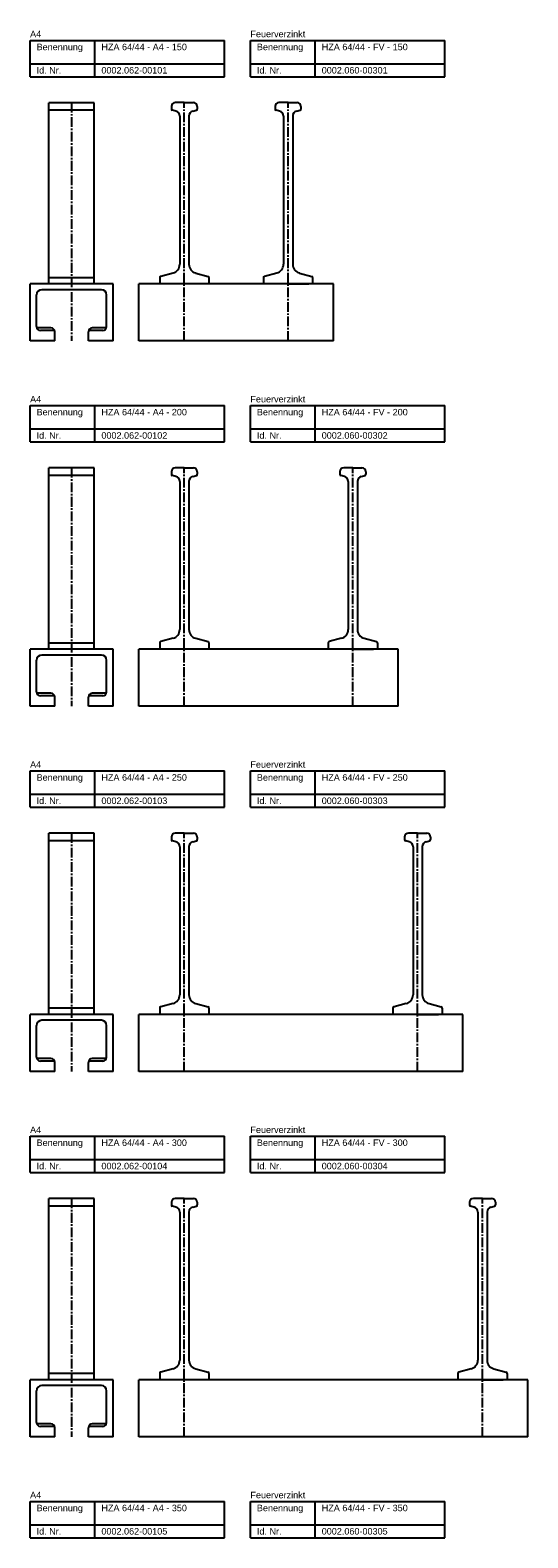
# Model space of a CAD drawing. Header units: millimetres. Extents: x -218 to 5936, y 987 to 3483.
# Tile 4 of 6: x -218 to 166, y 2319 to 3483. Entities that reach past the tile are written whole.
import ezdxf

# ---------------------------------------------------------------- set-up
doc = ezdxf.new("R2010")
doc.units = ezdxf.units.MM
doc.header["$LTSCALE"] = 10
doc.linetypes.add('MITTE2', pattern=[1.125, 0.75, -0.125, 0.125, -0.125])
doc.layers.add('HALFEN', color=2, linetype='CONTINUOUS')
doc.styles.add('ARIAL50', font='arial.ttf', dxfattribs={"height": 5})

msp = doc.modelspace()

# ---------------------------------------------------------------- linework, layer by layer
at = {"layer": 'HALFEN'}
for p, q in [((-217.8, 3475.2), (-67.8, 3475.2)), ((-217.8, 3447.2), (-217.8, 3475.2)), ((-167.8, 3447.2), (-167.8, 3475.2)), ((-67.8, 3447.2), (-67.8, 3475.2)), ((-47.8, 3475.2), (102.2, 3475.2)), ((-47.8, 3447.2), (-47.8, 3475.2)), ((2.2, 3447.2), (2.2, 3475.2)), ((102.2, 3447.2), (102.2, 3475.2)), ((-217.8, 3457.2), (-67.8, 3457.2)), ((-47.8, 3457.2), (102.2, 3457.2)), ((-217.8, 3447.2), (-67.8, 3447.2)), ((-47.8, 3447.2), (102.2, 3447.2)), ((-203.3, 3287.3), (-203.3, 3427.2)), ((-168.3, 3427.2), (-203.3, 3427.2)), ((-168.3, 3287.3), (-168.3, 3427.2)), ((-108.8, 3424.3), (-108.8, 3422.3)), ((-98.8, 3427.3), (-105.8, 3427.3)), ((-98.8, 3427.3), (-91.8, 3427.3)), ((-88.8, 3424.3), (-88.8, 3422.3)), ((-28.8, 3424.3), (-28.8, 3422.3)), ((-18.8, 3427.3), (-25.8, 3427.3)), ((-18.8, 3427.3), (-11.8, 3427.3)), ((-8.8, 3424.3), (-8.8, 3422.3)), ((-168.3, 3421.3), (-203.3, 3421.3)), ((-105.3, 3420.6), (-108, 3421.4)), ((-102.3, 3416.8), (-102.3, 3302.5)), ((-95.2, 3416.8), (-95.2, 3302.5)), ((-92.2, 3420.6), (-89.5, 3421.4)), ((-25.3, 3420.6), (-28, 3421.4)), ((-22.3, 3416.8), (-22.3, 3302.5)), ((-15.2, 3416.8), (-15.2, 3302.5)), ((-12.2, 3420.6), (-9.5, 3421.4)), ((-107.5, 3295.7), (-117, 3293.1)), ((-90, 3295.7), (-80.5, 3293.1)), ((-27.5, 3295.7), (-37, 3293.1)), ((-10, 3295.7), (-0.5, 3293.1)), ((-153.8, 3287.3), (-217.8, 3287.3)), ((-217.8, 3243.3), (-217.8, 3287.3)), ((-162.8, 3282.8), (-208.8, 3282.8)), ((-203.3, 3292.3), (-168.3, 3292.3)), ((-153.8, 3243.3), (-153.8, 3287.3)), ((16.2, 3287.3), (-133.8, 3287.3)), ((-133.8, 3243.3), (-133.8, 3287.3)), ((-117.8, 3292.2), (-117.8, 3287.3)), ((-79.8, 3292.2), (-79.8, 3287.3)), ((-37.8, 3292.2), (-37.8, 3287.3)), ((-18.8, 3287.3), (-34.8, 3287.3)), ((-18.8, 3287.3), (-2.8, 3287.3)), ((0.2, 3292.2), (0.2, 3287.3)), ((16.2, 3243.3), (16.2, 3287.3)), ((-212.8, 3254.3), (-212.8, 3278.8)), ((-158.8, 3254.3), (-158.8, 3278.8)), ((-201.8, 3253.3), (-212.6, 3253.3)), ((-198.9, 3251.3), (-209.8, 3251.3)), ((-198.8, 3243.3), (-198.8, 3250.3)), ((-172.8, 3243.3), (-172.8, 3250.3)), ((-161.8, 3251.3), (-172.6, 3251.3)), ((-158.9, 3253.3), (-169.8, 3253.3)), ((-198.8, 3243.3), (-217.8, 3243.3)), ((-153.8, 3243.3), (-172.8, 3243.3)), ((16.2, 3243.3), (-133.8, 3243.3)), ((-217.8, 3193.3), (-67.8, 3193.3)), ((-217.8, 3165.3), (-217.8, 3193.3)), ((-167.8, 3165.3), (-167.8, 3193.3)), ((-67.8, 3165.3), (-67.8, 3193.3)), ((-47.8, 3193.3), (102.2, 3193.3)), ((-47.8, 3165.3), (-47.8, 3193.3)), ((2.2, 3165.3), (2.2, 3193.3)), ((102.2, 3165.3), (102.2, 3193.3)), ((-217.8, 3175.3), (-67.8, 3175.3)), ((-47.8, 3175.3), (102.2, 3175.3)), ((-217.8, 3165.3), (-67.8, 3165.3)), ((-47.8, 3165.3), (102.2, 3165.3)), ((-203.3, 3005.3), (-203.3, 3145.3)), ((-168.3, 3145.3), (-203.3, 3145.3)), ((-168.3, 3005.3), (-168.3, 3145.3)), ((-98.8, 3145.3), (-105.8, 3145.3)), ((-98.8, 3145.3), (-91.8, 3145.3)), ((31.2, 3145.3), (24.2, 3145.3)), ((31.2, 3145.3), (38.2, 3145.3)), ((-168.3, 3139.3), (-203.3, 3139.3)), ((-108.8, 3142.3), (-108.8, 3140.3)), ((-105.3, 3138.6), (-108, 3139.4)), ((-102.3, 3134.8), (-102.3, 3020.5)), ((-95.2, 3134.8), (-95.2, 3020.5)), ((-92.2, 3138.6), (-89.5, 3139.4)), ((-88.8, 3142.3), (-88.8, 3140.3)), ((21.2, 3142.3), (21.2, 3140.3)), ((24.7, 3138.6), (22, 3139.4)), ((27.7, 3134.8), (27.7, 3020.5)), ((34.8, 3134.8), (34.8, 3020.5)), ((37.8, 3138.6), (40.5, 3139.4)), ((41.2, 3142.3), (41.2, 3140.3)), ((-153.8, 3005.3), (-217.8, 3005.3)), ((-217.8, 2961.3), (-217.8, 3005.3)), ((-203.3, 3010.3), (-168.3, 3010.3)), ((-153.8, 2961.3), (-153.8, 3005.3)), ((66.2, 3005.3), (-133.8, 3005.3)), ((-133.8, 2961.3), (-133.8, 3005.3)), ((-117.8, 3010.2), (-117.8, 3005.3)), ((-107.5, 3013.7), (-117, 3011.2)), ((-90, 3013.7), (-80.5, 3011.2)), ((-79.8, 3010.2), (-79.8, 3005.3)), ((12.2, 3010.2), (12.2, 3005.3)), ((22.5, 3013.7), (13, 3011.2)), ((31.2, 3005.3), (15.2, 3005.3)), ((31.2, 3005.3), (47.2, 3005.3)), ((40, 3013.7), (49.5, 3011.2)), ((50.2, 3010.2), (50.2, 3005.3)), ((66.2, 2961.3), (66.2, 3005.3)), ((-212.8, 2972.3), (-212.8, 2996.8)), ((-162.8, 3000.8), (-208.8, 3000.8)), ((-158.8, 2972.3), (-158.8, 2996.8)), ((-201.8, 2971.3), (-212.6, 2971.3)), ((-198.9, 2969.3), (-209.8, 2969.3)), ((-198.8, 2961.3), (-198.8, 2968.3)), ((-172.8, 2961.3), (-172.8, 2968.3)), ((-161.8, 2969.3), (-172.6, 2969.3)), ((-158.9, 2971.3), (-169.8, 2971.3)), ((-198.8, 2961.3), (-217.8, 2961.3)), ((-153.8, 2961.3), (-172.8, 2961.3)), ((66.2, 2961.3), (-133.8, 2961.3)), ((-217.8, 2911.3), (-67.8, 2911.3)), ((-217.8, 2883.3), (-217.8, 2911.3)), ((-167.8, 2883.3), (-167.8, 2911.3)), ((-67.8, 2883.3), (-67.8, 2911.3)), ((-47.8, 2911.3), (102.2, 2911.3)), ((-47.8, 2883.3), (-47.8, 2911.3)), ((2.2, 2883.3), (2.2, 2911.3)), ((102.2, 2883.3), (102.2, 2911.3)), ((-217.8, 2893.3), (-67.8, 2893.3)), ((-47.8, 2893.3), (102.2, 2893.3)), ((-217.8, 2883.3), (-67.8, 2883.3)), ((-47.8, 2883.3), (102.2, 2883.3)), ((-203.3, 2723.3), (-203.3, 2863.3)), ((-168.3, 2863.3), (-203.3, 2863.3)), ((-168.3, 2857.3), (-203.3, 2857.3)), ((-168.3, 2723.3), (-168.3, 2863.3)), ((-108.8, 2860.3), (-108.8, 2858.3)), ((-105.3, 2856.6), (-108, 2857.4)), ((-98.8, 2863.3), (-105.8, 2863.3)), ((-102.3, 2852.8), (-102.3, 2738.5)), ((-98.8, 2863.3), (-91.8, 2863.3)), ((-95.2, 2852.8), (-95.2, 2738.5)), ((-92.2, 2856.6), (-89.5, 2857.4)), ((-88.8, 2860.3), (-88.8, 2858.3)), ((71.2, 2860.3), (71.2, 2858.3)), ((74.7, 2856.6), (72, 2857.4)), ((81.2, 2863.3), (74.2, 2863.3)), ((77.7, 2852.8), (77.7, 2738.5)), ((81.2, 2863.3), (88.2, 2863.3)), ((84.8, 2852.8), (84.8, 2738.5)), ((87.8, 2856.6), (90.5, 2857.4)), ((91.2, 2860.3), (91.2, 2858.3)), ((-203.3, 2728.3), (-168.3, 2728.3)), ((-117.8, 2728.2), (-117.8, 2723.3)), ((-107.5, 2731.7), (-117, 2729.2)), ((-90, 2731.7), (-80.5, 2729.2)), ((-79.8, 2728.2), (-79.8, 2723.3)), ((62.2, 2728.2), (62.2, 2723.3)), ((72.5, 2731.7), (63, 2729.2)), ((90, 2731.7), (99.5, 2729.2)), ((100.2, 2728.2), (100.2, 2723.3)), ((-153.8, 2723.3), (-217.8, 2723.3)), ((-217.8, 2679.3), (-217.8, 2723.3)), ((-212.8, 2690.3), (-212.8, 2714.8)), ((-162.8, 2718.8), (-208.8, 2718.8)), ((-158.8, 2690.3), (-158.8, 2714.8)), ((-153.8, 2679.3), (-153.8, 2723.3)), ((116.2, 2723.3), (-133.8, 2723.3)), ((-133.8, 2679.3), (-133.8, 2723.3)), ((81.2, 2723.3), (65.2, 2723.3)), ((81.2, 2723.3), (97.2, 2723.3)), ((116.2, 2679.3), (116.2, 2723.3)), ((-201.8, 2689.3), (-212.6, 2689.3)), ((-158.9, 2689.3), (-169.8, 2689.3)), ((-198.8, 2679.3), (-217.8, 2679.3)), ((-198.9, 2687.3), (-209.8, 2687.3)), ((-198.8, 2679.3), (-198.8, 2686.3)), ((-172.8, 2679.3), (-172.8, 2686.3)), ((-153.8, 2679.3), (-172.8, 2679.3)), ((-161.8, 2687.3), (-172.6, 2687.3)), ((116.2, 2679.3), (-133.8, 2679.3)), ((-217.8, 2629.3), (-67.8, 2629.3)), ((-217.8, 2601.3), (-217.8, 2629.3)), ((-167.8, 2601.3), (-167.8, 2629.3)), ((-67.8, 2601.3), (-67.8, 2629.3)), ((-47.8, 2629.3), (102.2, 2629.3)), ((-47.8, 2601.3), (-47.8, 2629.3)), ((2.2, 2601.3), (2.2, 2629.3)), ((102.2, 2601.3), (102.2, 2629.3)), ((-217.8, 2611.3), (-67.8, 2611.3)), ((-47.8, 2611.3), (102.2, 2611.3)), ((-217.8, 2601.3), (-67.8, 2601.3)), ((-47.8, 2601.3), (102.2, 2601.3)), ((-203.3, 2441.3), (-203.3, 2581.3)), ((-168.3, 2581.3), (-203.3, 2581.3)), ((-168.3, 2575.3), (-203.3, 2575.3)), ((-168.3, 2441.3), (-168.3, 2581.3)), ((-108.8, 2578.3), (-108.8, 2576.3)), ((-105.3, 2574.6), (-108, 2575.4)), ((-98.8, 2581.3), (-105.8, 2581.3)), ((-98.8, 2581.3), (-91.8, 2581.3)), ((-92.2, 2574.6), (-89.5, 2575.4)), ((-88.8, 2578.3), (-88.8, 2576.3)), ((121.2, 2578.3), (121.2, 2576.3)), ((124.7, 2574.6), (122, 2575.4)), ((131.2, 2581.3), (124.2, 2581.3)), ((131.2, 2581.3), (138.2, 2581.3)), ((137.8, 2574.6), (140.5, 2575.4)), ((141.2, 2578.3), (141.2, 2576.3)), ((-102.3, 2570.8), (-102.3, 2456.5)), ((-95.2, 2570.8), (-95.2, 2456.5)), ((127.7, 2570.8), (127.7, 2456.5)), ((134.8, 2570.8), (134.8, 2456.5)), ((-203.3, 2446.3), (-168.3, 2446.3)), ((-117.8, 2446.2), (-117.8, 2441.3)), ((-107.5, 2449.7), (-117, 2447.2)), ((-90, 2449.7), (-80.5, 2447.2)), ((-79.8, 2446.2), (-79.8, 2441.3)), ((112.2, 2446.2), (112.2, 2441.3)), ((122.5, 2449.7), (113, 2447.2)), ((140, 2449.7), (149.5, 2447.2)), ((150.2, 2446.2), (150.2, 2441.3)), ((-153.8, 2441.3), (-217.8, 2441.3)), ((-217.8, 2397.3), (-217.8, 2441.3)), ((-212.8, 2408.3), (-212.8, 2432.8)), ((-162.8, 2436.8), (-208.8, 2436.8)), ((-158.8, 2408.3), (-158.8, 2432.8)), ((-153.8, 2397.3), (-153.8, 2441.3)), ((166.2, 2441.3), (-133.8, 2441.3)), ((-133.8, 2397.3), (-133.8, 2441.3)), ((131.2, 2441.3), (115.2, 2441.3)), ((131.2, 2441.3), (147.2, 2441.3)), ((166.2, 2397.3), (166.2, 2441.3)), ((-201.8, 2407.3), (-212.6, 2407.3)), ((-198.9, 2405.3), (-209.8, 2405.3)), ((-198.8, 2397.3), (-198.8, 2404.3)), ((-172.8, 2397.3), (-172.8, 2404.3)), ((-161.8, 2405.3), (-172.6, 2405.3)), ((-158.9, 2407.3), (-169.8, 2407.3)), ((-198.8, 2397.3), (-217.8, 2397.3)), ((-153.8, 2397.3), (-172.8, 2397.3)), ((166.2, 2397.3), (-133.8, 2397.3)), ((-217.8, 2347.3), (-67.8, 2347.3)), ((-217.8, 2319.3), (-217.8, 2347.3)), ((-167.8, 2319.3), (-167.8, 2347.3)), ((-67.8, 2319.3), (-67.8, 2347.3)), ((-47.8, 2347.3), (102.2, 2347.3)), ((-47.8, 2319.3), (-47.8, 2347.3)), ((2.2, 2319.3), (2.2, 2347.3)), ((102.2, 2319.3), (102.2, 2347.3)), ((-217.8, 2329.3), (-67.8, 2329.3)), ((-47.8, 2329.3), (102.2, 2329.3)), ((-217.8, 2319.3), (-67.8, 2319.3)), ((-47.8, 2319.3), (102.2, 2319.3))]:
    msp.add_line(p, q, dxfattribs=at)
at = {"layer": 'HALFEN', "color": 1, "linetype": 'MITTE2'}
for p, q in [((-185.8, 3427.2), (-185.8, 3243.3)), ((-98.8, 3243.3), (-98.8, 3427.3)), ((-18.8, 3243.3), (-18.8, 3427.3)), ((-185.8, 3145.3), (-185.8, 2961.3)), ((-98.8, 2961.3), (-98.8, 3145.3)), ((31.2, 2961.3), (31.2, 3145.3)), ((-185.8, 2863.3), (-185.8, 2679.3)), ((-98.8, 2679.3), (-98.8, 2863.3)), ((81.2, 2679.3), (81.2, 2863.3)), ((-185.8, 2581.3), (-185.8, 2397.3)), ((-98.8, 2397.3), (-98.8, 2581.3)), ((131.2, 2397.3), (131.2, 2581.3))]:
    msp.add_line(p, q, dxfattribs=at)
at = {"layer": 'HALFEN'}
for centre, radius, start, end in [((-105.8, 3424.3), 3, 90, 180), ((-107.8, 3422.3), 1, 180, 255), ((-91.8, 3424.3), 3, 0, 90), ((-89.8, 3422.3), 1, 285, 0), ((-25.8, 3424.3), 3, 90, 180), ((-27.8, 3422.3), 1, 180, 255), ((-11.8, 3424.3), 3, 0, 90), ((-9.8, 3422.3), 1, 285, 0), ((-106.3, 3416.8), 4, 0, 75), ((-91.2, 3416.8), 4, 105, 180), ((-26.3, 3416.8), 4, 0, 75), ((-11.2, 3416.8), 4, 105, 180), ((-109.3, 3302.5), 7, 285, 0), ((-88.2, 3302.5), 7, 180, 255), ((-29.3, 3302.5), 7, 285, 0), ((-8.2, 3302.5), 7, 180, 255), ((-208.8, 3278.8), 4, 90, 180), ((-162.8, 3278.8), 4, 0, 90), ((-116.8, 3292.2), 1, 105, 180), ((-80.8, 3292.2), 1, 0, 75), ((-36.8, 3292.2), 1, 105, 180), ((-0.8, 3292.2), 1, 0, 75), ((-209.8, 3254.3), 3, 180, 270), ((-201.8, 3250.3), 3, 0, 90), ((-169.8, 3250.3), 3, 90, 180), ((-161.8, 3254.3), 3, 270, 0), ((-105.8, 3142.3), 3, 90, 180), ((-91.8, 3142.3), 3, 0, 90), ((24.2, 3142.3), 3, 90, 180), ((38.2, 3142.3), 3, 0, 90), ((-107.8, 3140.3), 1, 180, 255), ((-106.3, 3134.8), 4, 0, 75), ((-91.2, 3134.8), 4, 105, 180), ((-89.8, 3140.3), 1, 285, 0), ((22.2, 3140.3), 1, 180, 255), ((23.7, 3134.8), 4, 0, 75), ((38.8, 3134.8), 4, 105, 180), ((40.2, 3140.3), 1, 285, 0), ((-109.3, 3020.5), 7, 285, 0), ((-88.2, 3020.5), 7, 180, 255), ((20.7, 3020.5), 7, 285, 0), ((41.8, 3020.5), 7, 180, 255), ((-116.8, 3010.2), 1, 105, 180), ((-80.8, 3010.2), 1, 0, 75), ((13.2, 3010.2), 1, 105, 180), ((49.2, 3010.2), 1, 0, 75), ((-208.8, 2996.8), 4, 90, 180), ((-162.8, 2996.8), 4, 0, 90), ((-209.8, 2972.3), 3, 180, 270), ((-201.8, 2968.3), 3, 0, 90), ((-169.8, 2968.3), 3, 90, 180), ((-161.8, 2972.3), 3, 270, 0), ((-105.8, 2860.3), 3, 90, 180), ((-107.8, 2858.3), 1, 180, 255), ((-106.3, 2852.8), 4, 0, 75), ((-91.2, 2852.8), 4, 105, 180), ((-91.8, 2860.3), 3, 0, 90), ((-89.8, 2858.3), 1, 285, 0), ((74.2, 2860.3), 3, 90, 180), ((72.2, 2858.3), 1, 180, 255), ((73.7, 2852.8), 4, 0, 75), ((88.8, 2852.8), 4, 105, 180), ((88.2, 2860.3), 3, 0, 90), ((90.2, 2858.3), 1, 285, 0), ((-109.3, 2738.5), 7, 285, 0), ((-88.2, 2738.5), 7, 180, 255), ((70.7, 2738.5), 7, 285, 0), ((91.8, 2738.5), 7, 180, 255), ((-116.8, 2728.2), 1, 105, 180), ((-80.8, 2728.2), 1, 0, 75), ((63.2, 2728.2), 1, 105, 180), ((99.2, 2728.2), 1, 0, 75), ((-208.8, 2714.8), 4, 90, 180), ((-162.8, 2714.8), 4, 0, 90), ((-209.8, 2690.3), 3, 180, 270), ((-201.8, 2686.3), 3, 0, 90), ((-169.8, 2686.3), 3, 90, 180), ((-161.8, 2690.3), 3, 270, 0), ((-105.8, 2578.3), 3, 90, 180), ((-107.8, 2576.3), 1, 180, 255), ((-106.3, 2570.8), 4, 0, 75), ((-91.2, 2570.8), 4, 105, 180), ((-91.8, 2578.3), 3, 0, 90), ((-89.8, 2576.3), 1, 285, 0), ((124.2, 2578.3), 3, 90, 180), ((122.2, 2576.3), 1, 180, 255), ((123.7, 2570.8), 4, 0, 75), ((138.8, 2570.8), 4, 105, 180), ((138.2, 2578.3), 3, 0, 90), ((140.2, 2576.3), 1, 285, 0), ((-109.3, 2456.5), 7, 285, 0), ((-88.2, 2456.5), 7, 180, 255), ((120.7, 2456.5), 7, 285, 0), ((141.8, 2456.5), 7, 180, 255), ((-116.8, 2446.2), 1, 105, 180), ((-80.8, 2446.2), 1, 0, 75), ((113.2, 2446.2), 1, 105, 180), ((149.2, 2446.2), 1, 0, 75), ((-208.8, 2432.8), 4, 90, 180), ((-162.8, 2432.8), 4, 0, 90), ((-209.8, 2408.3), 3, 180, 270), ((-201.8, 2404.3), 3, 0, 90), ((-169.8, 2404.3), 3, 90, 180), ((-161.8, 2408.3), 3, 270, 0)]:
    msp.add_arc(centre, radius, start, end, dxfattribs=at)

# ---------------------------------------------------------------- texts
at = {"layer": 'HALFEN', "style": 'ARIAL50'}
for s, p in [('A4', (-217.8, 3477.7)), ('Feuerverzinkt', (-47.8, 3477.7)), ('Benennung', (-212.8, 3467.7)), ('HZA 64/44 - A4 - 150', (-162.8, 3467.7)), ('Benennung', (-42.8, 3467.7)), ('HZA 64/44 - FV - 150', (7.2, 3467.7)), ('Id. Nr.', (-212.8, 3449.7)), ('0002.062-00101', (-162.8, 3449.7)), ('Id. Nr.', (-42.8, 3449.7)), ('0002.060-00301', (7.2, 3449.7)), ('Feuerverzinkt', (-47.8, 3195.8)), ('A4', (-217.8, 3195.8)), ('Benennung', (-212.8, 3185.8)), ('HZA 64/44 - A4 - 200', (-162.8, 3185.8)), ('Benennung', (-42.8, 3185.8)), ('HZA 64/44 - FV - 200', (7.2, 3185.8)), ('Id. Nr.', (-212.8, 3167.8)), ('0002.062-00102', (-162.8, 3167.8)), ('Id. Nr.', (-42.8, 3167.8)), ('0002.060-00302', (7.2, 3167.8)), ('A4', (-217.8, 2913.8)), ('Feuerverzinkt', (-47.8, 2913.8)), ('Benennung', (-212.8, 2903.8)), ('HZA 64/44 - A4 - 250', (-162.8, 2903.8)), ('Benennung', (-42.8, 2903.8)), ('HZA 64/44 - FV - 250', (7.2, 2903.8)), ('Id. Nr.', (-212.8, 2885.8)), ('0002.062-00103', (-162.8, 2885.8)), ('Id. Nr.', (-42.8, 2885.8)), ('0002.060-00303', (7.2, 2885.8)), ('A4', (-217.8, 2631.8)), ('Feuerverzinkt', (-47.8, 2631.8)), ('Benennung', (-212.8, 2621.8)), ('HZA 64/44 - A4 - 300', (-162.8, 2621.8)), ('Benennung', (-42.8, 2621.8)), ('HZA 64/44 - FV - 300', (7.2, 2621.8)), ('Id. Nr.', (-212.8, 2603.8)), ('0002.062-00104', (-162.8, 2603.8)), ('Id. Nr.', (-42.8, 2603.8)), ('0002.060-00304', (7.2, 2603.8)), ('A4', (-217.8, 2349.8)), ('Feuerverzinkt', (-47.8, 2349.8)), ('Benennung', (-212.8, 2339.8)), ('HZA 64/44 - A4 - 350', (-162.8, 2339.8)), ('Benennung', (-42.8, 2339.8)), ('HZA 64/44 - FV - 350', (7.2, 2339.8)), ('Id. Nr.', (-212.8, 2321.8)), ('0002.062-00105', (-162.8, 2321.8)), ('Id. Nr.', (-42.8, 2321.8)), ('0002.060-00305', (7.2, 2321.8))]:
    msp.add_text(s, height=5, dxfattribs=at).set_placement(p)

doc.saveas('drawing.dxf')
